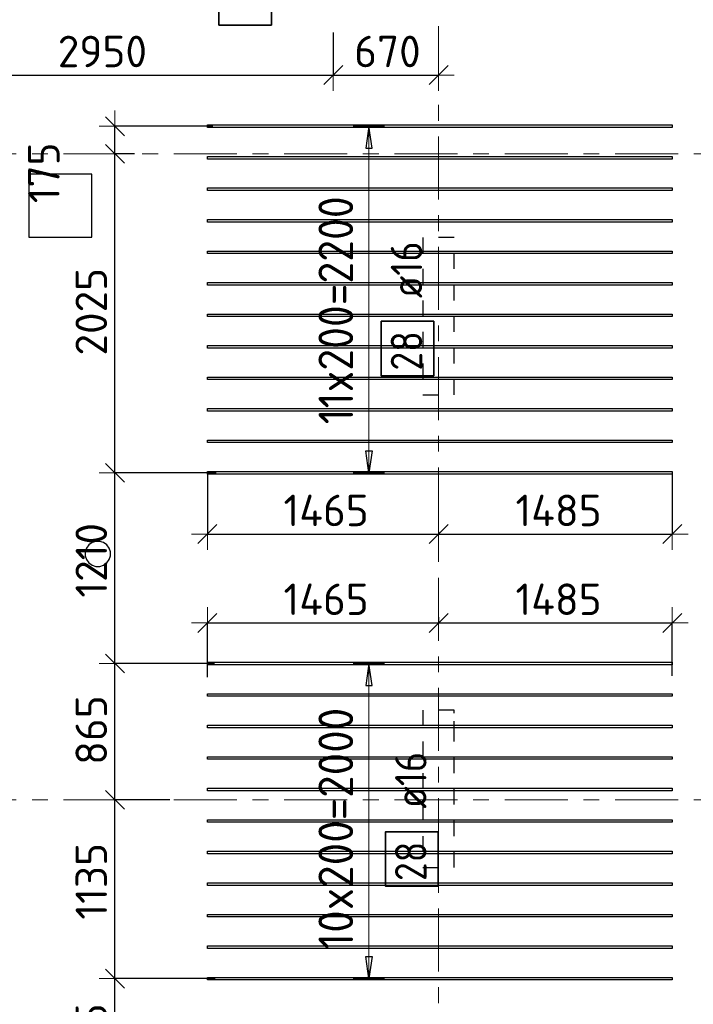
# Model space of a CAD drawing. Header units: metres. Extents: x -38 to 97, y -15 to 21.
# Tile 21 of 89: x 26 to 30, y 2 to 8. Entities that reach past the tile are written whole.
import ezdxf

# ---------------------------------------------------------------- set-up
doc = ezdxf.new("R2010")
doc.units = ezdxf.units.M
doc.header["$PDMODE"] = 65
for name, pattern in [('______11', [0.5, 0.4, -0.05, 0, -0.05]), ('______2', [0.0405, 0.03, -0.0105]), ('______5', [1.1, 0.8, -0.1, 0.1, -0.1])]:
    doc.linetypes.add(name, pattern=pattern)
for name, color, linetype, lineweight in [('XR$2$Осевая линия (1)', 7, '______5', 13), ('XR$4$Перекрытие (1)', 7, 'Continuous', 35), ('XR$4$Размерная линия (1)', 7, 'Continuous', 13)]:
    doc.layers.add(name, color=color, linetype=linetype, lineweight=lineweight)
doc.layers.add('XR$4$Арм.стержн.Доп. Арм верхн.зоны Х', color=7, linetype='Continuous', lineweight=35, true_color=0x8c8cff)
doc.layers.add('XR$5$Стена_ бетон несущ.', color=7, linetype='Continuous', lineweight=70, true_color=0xb4b496)
doc.styles.add('ISOCPEUR', font='txt')
doc.dimstyles.new('DIMSTYLE_3', dxfattribs={"dimtxt": 0.2, "dimasz": 0.2, "dimexe": 0, "dimexo": 0, "dimgap": 0.1, "dimtad": 2, "dimdec": 0, "dimlfac": 1000, "dimrnd": 5, "dimzin": 12, "dimdsep": 46, "dimtxsty": 'ISOCPEUR', "dimblk1": 'ALL_ML_STRICH', "dimblk2": 'ALL_ML_STRICH', "dimsah": 1, "dimcen": 0, "dimclrd": 7, "dimclre": 256, "dimclrt": 7, "dimadec": 0, "dimazin": 0, "dimtfac": 1, "dimtdec": 0, "dimtix": 1, "dimtmove": 2, "dimatfit": 3, "dimfxl": 0, "dimtzin": 0, "dimlwd": 0, "dimlwe": -3, "dimarcsym": 0})
doc.dimstyles.new('DIMSTYLE_33', dxfattribs={"dimtxt": 0.2, "dimasz": 0.2, "dimexe": 0, "dimexo": 0, "dimgap": 0.1, "dimtad": 2, "dimdec": 0, "dimlfac": 1000, "dimrnd": 5, "dimzin": 12, "dimdsep": 46, "dimtxsty": 'ISOCPEUR', "dimblk1": 'ALL_ML_STRICH', "dimblk2": 'ALL_ML_STRICH', "dimsah": 1, "dimcen": 0, "dimclrd": 7, "dimclre": 256, "dimclrt": 7, "dimadec": 0, "dimazin": 0, "dimtfac": 1, "dimtdec": 0, "dimtix": 1, "dimtmove": 2, "dimatfit": 3, "dimfxl": 0, "dimtvp": 1.2, "dimtzin": 0, "dimlwd": 0, "dimlwe": -3, "dimarcsym": 0})

# ---------------------------------------------------------------- blocks, each defined once
blk = doc.blocks.new('ALL_ML_STRICH')
at = {"color": 0, "linetype": 'ByBlock', "lineweight": -2}
for p, q in [((0, -0.5), (0, 0.5)), ((-1, 0), (0.5, 0)), ((-0.3, -0.3), (0.3, 0.3))]:
    blk.add_line(p, q, dxfattribs=at)
blk = doc.blocks.new('*D340')
at = {"layer": 'DEFPOINTS', "color": 7, "linetype": 'Continuous', "lineweight": 13, "transparency": 33554687}
for p in [(28.45, 4.4797), (26.9829, 4.4229), (26.9829, 4.058)]:
    blk.add_point(p, dxfattribs=at)
at = {"layer": 'XR$4$Размерная линия (1)', "color": 9, "linetype": 'Continuous', "lineweight": -2, "true_color": 0xc7c7c7, "transparency": 33554687}
for p, q in [((28.45, 4.4597), (28.45, 4.4229)), ((26.9829, 4.078), (26.9829, 4.4229))]:
    blk.add_line(p, q, dxfattribs=at)
at = {"layer": 'XR$4$Размерная линия (1)', "color": 7, "linetype": 'Continuous', "lineweight": -2, "transparency": 33554687}
blk.add_line((26.9829, 4.4229), (28.45, 4.4229), dxfattribs=at)
at = {"layer": 'XR$4$Размерная линия (1)', "color": 7, "linetype": 'Continuous', "lineweight": 13, "transparency": 33554687, "xscale": 0.2, "yscale": 0.2, "zscale": 0.2, "rotation": 180}
blk.add_blockref('ALL_ML_STRICH', (26.9829, 4.4229), dxfattribs=at)
at = {"layer": 'XR$4$Размерная линия (1)', "color": 7, "linetype": 'Continuous', "lineweight": 13, "transparency": 33554687, "xscale": 0.2, "yscale": 0.2, "zscale": 0.2}
blk.add_blockref('ALL_ML_STRICH', (28.45, 4.4229), dxfattribs=at)
at = {"layer": 'XR$4$Размерная линия (1)', "color": 7, "linetype": 'Continuous', "lineweight": 13, "transparency": 33554687, "insert": (27.7364, 4.5729), "char_height": 0.2, "width": 0.8, "attachment_point": 5, "style": 'ISOCPEUR'}
blk.add_mtext('\\A1;{1465}', dxfattribs=at)
blk = doc.blocks.new('*D341')
at = {"layer": 'DEFPOINTS', "color": 7, "linetype": 'Continuous', "lineweight": 13, "transparency": 33554687}
for p in [(28.45, 4.4797), (28.45, 4.4229), (29.9329, 4.0661)]:
    blk.add_point(p, dxfattribs=at)
at = {"layer": 'XR$4$Размерная линия (1)', "color": 9, "linetype": 'Continuous', "lineweight": -2, "true_color": 0xc7c7c7, "transparency": 33554687}
for p, q in [((28.45, 4.4597), (28.45, 4.4229)), ((29.9329, 4.0861), (29.9329, 4.4229))]:
    blk.add_line(p, q, dxfattribs=at)
at = {"layer": 'XR$4$Размерная линия (1)', "color": 7, "linetype": 'Continuous', "lineweight": -2, "transparency": 33554687}
blk.add_line((28.45, 4.4229), (29.9329, 4.4229), dxfattribs=at)
at = {"layer": 'XR$4$Размерная линия (1)', "color": 7, "linetype": 'Continuous', "lineweight": 13, "transparency": 33554687, "xscale": 0.2, "yscale": 0.2, "zscale": 0.2, "rotation": 180}
blk.add_blockref('ALL_ML_STRICH', (28.45, 4.4229), dxfattribs=at)
at = {"layer": 'XR$4$Размерная линия (1)', "color": 7, "linetype": 'Continuous', "lineweight": 13, "transparency": 33554687, "xscale": 0.2, "yscale": 0.2, "zscale": 0.2}
blk.add_blockref('ALL_ML_STRICH', (29.9329, 4.4229), dxfattribs=at)
at = {"layer": 'XR$4$Размерная линия (1)', "color": 7, "linetype": 'Continuous', "lineweight": 13, "transparency": 33554687, "insert": (29.2114, 4.5729), "char_height": 0.2, "width": 0.8, "attachment_point": 5, "style": 'ISOCPEUR'}
blk.add_mtext('\\A1;{1485}', dxfattribs=at)
blk = doc.blocks.new('*D344')
at = {"layer": 'DEFPOINTS', "color": 7, "linetype": 'Continuous', "lineweight": 13, "transparency": 33554687}
for p in [(26.9829, 5.4018), (26.9829, 4.9868), (28.45, 4.9801)]:
    blk.add_point(p, dxfattribs=at)
at = {"layer": 'XR$4$Размерная линия (1)', "color": 9, "linetype": 'Continuous', "lineweight": -2, "true_color": 0xc7c7c7, "transparency": 33554687}
for p, q in [((26.9829, 5.3818), (26.9829, 4.9868)), ((28.45, 5.0001), (28.45, 4.9868))]:
    blk.add_line(p, q, dxfattribs=at)
at = {"layer": 'XR$4$Размерная линия (1)', "color": 7, "linetype": 'Continuous', "lineweight": -2, "transparency": 33554687}
blk.add_line((26.9829, 4.9868), (28.45, 4.9868), dxfattribs=at)
at = {"layer": 'XR$4$Размерная линия (1)', "color": 7, "linetype": 'Continuous', "lineweight": 13, "transparency": 33554687, "xscale": 0.2, "yscale": 0.2, "zscale": 0.2, "rotation": 180}
blk.add_blockref('ALL_ML_STRICH', (26.9829, 4.9868), dxfattribs=at)
at = {"layer": 'XR$4$Размерная линия (1)', "color": 7, "linetype": 'Continuous', "lineweight": 13, "transparency": 33554687, "xscale": 0.2, "yscale": 0.2, "zscale": 0.2}
blk.add_blockref('ALL_ML_STRICH', (28.45, 4.9868), dxfattribs=at)
at = {"layer": 'XR$4$Размерная линия (1)', "color": 7, "linetype": 'Continuous', "lineweight": 13, "transparency": 33554687, "insert": (27.7364, 5.1368), "char_height": 0.2, "width": 0.8, "attachment_point": 5, "style": 'ISOCPEUR'}
blk.add_mtext('\\A1;{1465}', dxfattribs=at)
blk = doc.blocks.new('*D345')
at = {"layer": 'DEFPOINTS', "color": 7, "linetype": 'Continuous', "lineweight": 13, "transparency": 33554687}
for p in [(29.9329, 5.3937), (28.45, 4.9868), (28.45, 4.9801)]:
    blk.add_point(p, dxfattribs=at)
at = {"layer": 'XR$4$Размерная линия (1)', "color": 9, "linetype": 'Continuous', "lineweight": -2, "true_color": 0xc7c7c7, "transparency": 33554687}
for p, q in [((29.9329, 5.3737), (29.9329, 4.9868)), ((28.45, 5.0001), (28.45, 4.9868))]:
    blk.add_line(p, q, dxfattribs=at)
at = {"layer": 'XR$4$Размерная линия (1)', "color": 7, "linetype": 'Continuous', "lineweight": -2, "transparency": 33554687}
blk.add_line((28.45, 4.9868), (29.9329, 4.9868), dxfattribs=at)
at = {"layer": 'XR$4$Размерная линия (1)', "color": 7, "linetype": 'Continuous', "lineweight": 13, "transparency": 33554687, "xscale": 0.2, "yscale": 0.2, "zscale": 0.2, "rotation": 180}
blk.add_blockref('ALL_ML_STRICH', (28.45, 4.9868), dxfattribs=at)
at = {"layer": 'XR$4$Размерная линия (1)', "color": 7, "linetype": 'Continuous', "lineweight": 13, "transparency": 33554687, "xscale": 0.2, "yscale": 0.2, "zscale": 0.2}
blk.add_blockref('ALL_ML_STRICH', (29.9329, 4.9868), dxfattribs=at)
at = {"layer": 'XR$4$Размерная линия (1)', "color": 7, "linetype": 'Continuous', "lineweight": 13, "transparency": 33554687, "insert": (29.2114, 5.1368), "char_height": 0.2, "width": 0.8, "attachment_point": 5, "style": 'ISOCPEUR'}
blk.add_mtext('\\A1;{1485}', dxfattribs=at)
blk = doc.blocks.new('*D348')
at = {"layer": 'DEFPOINTS', "color": 7, "linetype": 'Continuous', "lineweight": 13, "transparency": 33554687}
for p in [(27.0518, 2.1652), (26.3962, 1.4002), (27.0913, 1.4002)]:
    blk.add_point(p, dxfattribs=at)
at = {"layer": 'XR$4$Размерная линия (1)', "color": 9, "linetype": 'Continuous', "lineweight": -2, "true_color": 0xc7c7c7, "transparency": 33554687}
for p, q in [((27.0318, 2.1652), (26.3962, 2.1652)), ((27.0713, 1.4002), (26.3962, 1.4002))]:
    blk.add_line(p, q, dxfattribs=at)
at = {"layer": 'XR$4$Размерная линия (1)', "color": 7, "linetype": 'Continuous', "lineweight": -2, "transparency": 33554687}
blk.add_line((26.3962, 1.4002), (26.3962, 2.1652), dxfattribs=at)
at = {"layer": 'XR$4$Размерная линия (1)', "color": 7, "linetype": 'Continuous', "lineweight": 13, "transparency": 33554687, "xscale": 0.2, "yscale": 0.2, "zscale": 0.2}
for p, rotation in [((26.3962, 2.1652), 90), ((26.3962, 1.4002), 270)]:
    blk.add_blockref('ALL_ML_STRICH', p, dxfattribs=dict(at, rotation=rotation))
at = {"layer": 'XR$4$Размерная линия (1)', "color": 7, "linetype": 'Continuous', "lineweight": 13, "transparency": 33554687, "insert": (26.2462, 1.7927), "char_height": 0.2, "width": 0.6, "attachment_point": 5, "rotation": 90, "style": 'ISOCPEUR'}
blk.add_mtext('\\A1;{765}', dxfattribs=at)
blk = doc.blocks.new('*D349')
at = {"layer": 'DEFPOINTS', "color": 7, "linetype": 'Continuous', "lineweight": 13, "transparency": 33554687}
for p in [(26.7651, 3.3), (26.3962, 2.1652), (27.0518, 2.1652)]:
    blk.add_point(p, dxfattribs=at)
at = {"layer": 'XR$4$Размерная линия (1)', "color": 9, "linetype": 'Continuous', "lineweight": -2, "true_color": 0xc7c7c7, "transparency": 33554687}
for p, q in [((26.7451, 3.3), (26.3962, 3.3)), ((27.0318, 2.1652), (26.3962, 2.1652))]:
    blk.add_line(p, q, dxfattribs=at)
at = {"layer": 'XR$4$Размерная линия (1)', "color": 7, "linetype": 'Continuous', "lineweight": -2, "transparency": 33554687}
blk.add_line((26.3962, 2.1652), (26.3962, 3.3), dxfattribs=at)
at = {"layer": 'XR$4$Размерная линия (1)', "color": 7, "linetype": 'Continuous', "lineweight": 13, "transparency": 33554687, "xscale": 0.2, "yscale": 0.2, "zscale": 0.2}
for p, rotation in [((26.3962, 3.3), 90), ((26.3962, 2.1652), 270)]:
    blk.add_blockref('ALL_ML_STRICH', p, dxfattribs=dict(at, rotation=rotation))
at = {"layer": 'XR$4$Размерная линия (1)', "color": 7, "linetype": 'Continuous', "lineweight": 13, "transparency": 33554687, "insert": (26.2462, 2.7826), "char_height": 0.2, "width": 0.8, "attachment_point": 5, "rotation": 90, "style": 'ISOCPEUR'}
blk.add_mtext('\\A1;{1135}', dxfattribs=at)
blk = doc.blocks.new('*D350')
at = {"layer": 'DEFPOINTS', "color": 7, "linetype": 'Continuous', "lineweight": 13, "transparency": 33554687}
for p in [(27.0481, 4.1652), (26.3962, 3.3), (26.7651, 3.3)]:
    blk.add_point(p, dxfattribs=at)
at = {"layer": 'XR$4$Размерная линия (1)', "color": 9, "linetype": 'Continuous', "lineweight": -2, "true_color": 0xc7c7c7, "transparency": 33554687}
for p, q in [((27.0281, 4.1652), (26.3962, 4.1652)), ((26.7451, 3.3), (26.3962, 3.3))]:
    blk.add_line(p, q, dxfattribs=at)
at = {"layer": 'XR$4$Размерная линия (1)', "color": 7, "linetype": 'Continuous', "lineweight": -2, "transparency": 33554687}
blk.add_line((26.3962, 3.3), (26.3962, 4.1652), dxfattribs=at)
at = {"layer": 'XR$4$Размерная линия (1)', "color": 7, "linetype": 'Continuous', "lineweight": 13, "transparency": 33554687, "xscale": 0.2, "yscale": 0.2, "zscale": 0.2}
for p, rotation in [((26.3962, 4.1652), 90), ((26.3962, 3.3), 270)]:
    blk.add_blockref('ALL_ML_STRICH', p, dxfattribs=dict(at, rotation=rotation))
at = {"layer": 'XR$4$Размерная линия (1)', "color": 7, "linetype": 'Continuous', "lineweight": 13, "transparency": 33554687, "insert": (26.2462, 3.7426), "char_height": 0.2, "width": 0.6, "attachment_point": 5, "rotation": 90, "style": 'ISOCPEUR'}
blk.add_mtext('\\A1;{865}', dxfattribs=at)
blk = doc.blocks.new('*D351')
at = {"layer": 'DEFPOINTS', "color": 7, "linetype": 'Continuous', "lineweight": 13, "transparency": 33554687}
for p in [(27.0588, 5.3752), (26.3962, 4.1652), (27.0481, 4.1652)]:
    blk.add_point(p, dxfattribs=at)
at = {"layer": 'XR$4$Размерная линия (1)', "color": 9, "linetype": 'Continuous', "lineweight": -2, "true_color": 0xc7c7c7, "transparency": 33554687}
for p, q in [((27.0388, 5.3752), (26.3962, 5.3752)), ((27.0281, 4.1652), (26.3962, 4.1652))]:
    blk.add_line(p, q, dxfattribs=at)
at = {"layer": 'XR$4$Размерная линия (1)', "color": 7, "linetype": 'Continuous', "lineweight": -2, "transparency": 33554687}
blk.add_line((26.3962, 4.1652), (26.3962, 5.3752), dxfattribs=at)
at = {"layer": 'XR$4$Размерная линия (1)', "color": 7, "linetype": 'Continuous', "lineweight": 13, "transparency": 33554687, "xscale": 0.2, "yscale": 0.2, "zscale": 0.2}
for p, rotation in [((26.3962, 5.3752), 90), ((26.3962, 4.1652), 270)]:
    blk.add_blockref('ALL_ML_STRICH', p, dxfattribs=dict(at, rotation=rotation))
at = {"layer": 'XR$4$Размерная линия (1)', "color": 7, "linetype": 'Continuous', "lineweight": 13, "transparency": 33554687, "insert": (26.2462, 4.8202), "char_height": 0.2, "width": 0.8, "attachment_point": 5, "rotation": 90, "style": 'ISOCPEUR'}
blk.add_mtext('\\A1;{1210}', dxfattribs=at)
blk = doc.blocks.new('*D352')
at = {"layer": 'DEFPOINTS', "color": 7, "linetype": 'Continuous', "lineweight": 13, "transparency": 33554687}
for p in [(26.5401, 7.4), (26.3962, 5.3752), (27.0588, 5.3752)]:
    blk.add_point(p, dxfattribs=at)
at = {"layer": 'XR$4$Размерная линия (1)', "color": 9, "linetype": 'Continuous', "lineweight": -2, "true_color": 0xc7c7c7, "transparency": 33554687}
for p, q in [((26.5201, 7.4), (26.3962, 7.4)), ((27.0388, 5.3752), (26.3962, 5.3752))]:
    blk.add_line(p, q, dxfattribs=at)
at = {"layer": 'XR$4$Размерная линия (1)', "color": 7, "linetype": 'Continuous', "lineweight": -2, "transparency": 33554687}
blk.add_line((26.3962, 5.3752), (26.3962, 7.4), dxfattribs=at)
at = {"layer": 'XR$4$Размерная линия (1)', "color": 7, "linetype": 'Continuous', "lineweight": 13, "transparency": 33554687, "xscale": 0.2, "yscale": 0.2, "zscale": 0.2}
for p, rotation in [((26.3962, 7.4), 90), ((26.3962, 5.3752), 270)]:
    blk.add_blockref('ALL_ML_STRICH', p, dxfattribs=dict(at, rotation=rotation))
at = {"layer": 'XR$4$Размерная линия (1)', "color": 7, "linetype": 'Continuous', "lineweight": 13, "transparency": 33554687, "insert": (26.2462, 6.3976), "char_height": 0.2, "width": 0.8, "attachment_point": 5, "rotation": 90, "style": 'ISOCPEUR'}
blk.add_mtext('\\A1;{2025}', dxfattribs=at)
blk = doc.blocks.new('*D353')
at = {"layer": 'DEFPOINTS', "color": 7, "linetype": 'Continuous', "lineweight": 13, "transparency": 33554687}
for p in [(27.0383, 7.5752), (26.3962, 7.4), (26.5401, 7.4)]:
    blk.add_point(p, dxfattribs=at)
at = {"layer": 'XR$4$Размерная линия (1)', "color": 9, "linetype": 'Continuous', "lineweight": -2, "true_color": 0xc7c7c7, "transparency": 33554687}
for p, q in [((27.0183, 7.5752), (26.3962, 7.5752)), ((26.5201, 7.4), (26.3962, 7.4))]:
    blk.add_line(p, q, dxfattribs=at)
at = {"layer": 'XR$4$Размерная линия (1)', "color": 7, "linetype": 'Continuous', "lineweight": -2, "transparency": 33554687}
blk.add_line((26.3962, 7.4), (26.3962, 7.5752), dxfattribs=at)
at = {"layer": 'XR$4$Размерная линия (1)', "color": 7, "linetype": 'Continuous', "lineweight": 13, "transparency": 33554687, "xscale": 0.2, "yscale": 0.2, "zscale": 0.2}
for p, rotation in [((26.3962, 7.5752), 90), ((26.3962, 7.4), 270)]:
    blk.add_blockref('ALL_ML_STRICH', p, dxfattribs=dict(at, rotation=rotation))
at = {"layer": 'XR$4$Размерная линия (1)', "color": 7, "linetype": 'Continuous', "lineweight": 13, "transparency": 33554687, "insert": (25.9451, 7.279), "char_height": 0.2, "width": 0.6, "attachment_point": 5, "rotation": 90, "style": 'ISOCPEUR'}
blk.add_mtext('\\A1;{175}', dxfattribs=at)
blk = doc.blocks.new('*D354')
at = {"layer": 'DEFPOINTS', "color": 7, "linetype": 'Continuous', "lineweight": 13, "transparency": 33554687}
for p in [(24.8317, 8.2436), (27.7817, 8.1901), (24.8317, 7.8997)]:
    blk.add_point(p, dxfattribs=at)
at = {"layer": 'XR$4$Размерная линия (1)', "color": 9, "linetype": 'Continuous', "lineweight": -2, "true_color": 0xc7c7c7, "transparency": 33554687}
for p, q in [((24.8317, 8.2236), (24.8317, 7.8997)), ((27.7817, 8.1701), (27.7817, 7.8997))]:
    blk.add_line(p, q, dxfattribs=at)
at = {"layer": 'XR$4$Размерная линия (1)', "color": 7, "linetype": 'Continuous', "lineweight": -2, "transparency": 33554687}
blk.add_line((24.8317, 7.8997), (27.7817, 7.8997), dxfattribs=at)
at = {"layer": 'XR$4$Размерная линия (1)', "color": 7, "linetype": 'Continuous', "lineweight": 13, "transparency": 33554687, "xscale": 0.2, "yscale": 0.2, "zscale": 0.2, "rotation": 180}
blk.add_blockref('ALL_ML_STRICH', (24.8317, 7.8997), dxfattribs=at)
at = {"layer": 'XR$4$Размерная линия (1)', "color": 7, "linetype": 'Continuous', "lineweight": 13, "transparency": 33554687, "xscale": 0.2, "yscale": 0.2, "zscale": 0.2}
blk.add_blockref('ALL_ML_STRICH', (27.7817, 7.8997), dxfattribs=at)
at = {"layer": 'XR$4$Размерная линия (1)', "color": 7, "linetype": 'Continuous', "lineweight": 13, "transparency": 33554687, "insert": (26.3167, 8.0497), "char_height": 0.2, "width": 0.8, "attachment_point": 5, "style": 'ISOCPEUR'}
blk.add_mtext('\\A1;{2950}', dxfattribs=at)
blk = doc.blocks.new('*D355')
at = {"layer": 'DEFPOINTS', "color": 7, "linetype": 'Continuous', "lineweight": 13, "transparency": 33554687}
for p in [(27.7817, 8.1901), (27.7817, 7.8997), (28.45, 7.8961)]:
    blk.add_point(p, dxfattribs=at)
at = {"layer": 'XR$4$Размерная линия (1)', "color": 9, "linetype": 'Continuous', "lineweight": -2, "true_color": 0xc7c7c7, "transparency": 33554687}
for p, q in [((27.7817, 8.1701), (27.7817, 7.8997)), ((28.45, 7.8997), (28.45, 7.8997))]:
    blk.add_line(p, q, dxfattribs=at)
at = {"layer": 'XR$4$Размерная линия (1)', "color": 7, "linetype": 'Continuous', "lineweight": -2, "transparency": 33554687}
blk.add_line((27.7817, 7.8997), (28.45, 7.8997), dxfattribs=at)
at = {"layer": 'XR$4$Размерная линия (1)', "color": 7, "linetype": 'Continuous', "lineweight": 13, "transparency": 33554687, "xscale": 0.2, "yscale": 0.2, "zscale": 0.2, "rotation": 180}
blk.add_blockref('ALL_ML_STRICH', (27.7817, 7.8997), dxfattribs=at)
at = {"layer": 'XR$4$Размерная линия (1)', "color": 7, "linetype": 'Continuous', "lineweight": 13, "transparency": 33554687, "xscale": 0.2, "yscale": 0.2, "zscale": 0.2}
blk.add_blockref('ALL_ML_STRICH', (28.45, 7.8997), dxfattribs=at)
at = {"layer": 'XR$4$Размерная линия (1)', "color": 7, "linetype": 'Continuous', "lineweight": 13, "transparency": 33554687, "insert": (28.1258, 8.0497), "char_height": 0.2, "width": 0.6, "attachment_point": 5, "style": 'ISOCPEUR'}
blk.add_mtext('\\A1;{670}', dxfattribs=at)

msp = doc.modelspace()

# ---------------------------------------------------------------- linework, layer by layer
at = {"layer": 'XR$2$Осевая линия (1)', "color": 253, "linetype": '______11', "lineweight": 13, "true_color": 0xa0a0a0, "transparency": 33554687}
for p, q in [((28.45, -3.39), (28.45, 8.92)), ((-2.63, 7.4), (62.6, 7.4)), ((-2.63, 3.3), (62.6, 3.3))]:
    msp.add_line(p, q, dxfattribs=at)
at = {"layer": 'XR$4$Арм.стержн.Доп. Арм верхн.зоны Х', "color": 253, "linetype": 'Continuous', "lineweight": -3, "true_color": 0xa0a0a0, "transparency": 33554687}
for p, q in [((28.0078, 7.5752), (27.9078, 7.5752)), ((28.0078, 7.5752), (28.1078, 7.5752)), ((28.0078, 5.3752), (27.9078, 5.3752)), ((28.0078, 5.3752), (28.1078, 5.3752)), ((28.0078, 4.1652), (27.9078, 4.1652)), ((28.0078, 4.1652), (28.1078, 4.1652)), ((28.0078, 2.1652), (27.9078, 2.1652)), ((28.0078, 2.1652), (28.1078, 2.1652))]:
    msp.add_line(p, q, dxfattribs=at)
at = {"layer": 'XR$4$Арм.стержн.Доп. Арм верхн.зоны Х', "color": 7, "linetype": 'Continuous', "lineweight": 25, "transparency": 33554687}
for p, q in [((28.0078, 7.5752), (27.9878, 7.4352)), ((28.0278, 7.4352), (28.0078, 7.5752)), ((27.9878, 7.4352), (28.0278, 7.4352)), ((28.0078, 5.3752), (27.9878, 5.5152)), ((27.9878, 5.5152), (28.0278, 5.5152)), ((28.0278, 5.5152), (28.0078, 5.3752)), ((28.0078, 4.1652), (27.9878, 4.0252)), ((28.0278, 4.0252), (28.0078, 4.1652)), ((27.9878, 4.0252), (28.0278, 4.0252)), ((28.0078, 2.1652), (27.9878, 2.3052)), ((27.9878, 2.3052), (28.0278, 2.3052)), ((28.0278, 2.3052), (28.0078, 2.1652))]:
    msp.add_line(p, q, dxfattribs=at)
at = {"layer": 'XR$4$Арм.стержн.Доп. Арм верхн.зоны Х', "color": 7, "linetype": 'Continuous', "lineweight": 13, "transparency": 33554687}
for p, q in [((28.0078, 7.5752), (28.0078, 7.5752)), ((28.0078, 5.3752), (28.0078, 7.5752)), ((28.0078, 5.3752), (28.0078, 5.3752)), ((28.0078, 4.1652), (28.0078, 4.1652)), ((28.0078, 2.1652), (28.0078, 4.1652)), ((28.0078, 2.1652), (28.0078, 2.1652))]:
    msp.add_line(p, q, dxfattribs=at)
at = {"layer": 'XR$4$Арм.стержн.Доп. Арм верхн.зоны Х', "color": 7, "linetype": 'Continuous', "lineweight": 35, "transparency": 33554687}
for points in [[(27.3899, 8.2171), (27.3899, 8.5638), (27.0565, 8.5638), (27.0565, 8.2171), (27.3899, 8.2171)], [(28.4199, 5.9908), (28.4199, 6.3375), (28.0866, 6.3375), (28.0866, 5.9908), (28.4199, 5.9908)], [(28.4469, 2.751), (28.4469, 3.0977), (28.1136, 3.0977), (28.1136, 2.751), (28.4469, 2.751)]]:
    msp.add_lwpolyline(points, dxfattribs=at)
at = {"layer": 'XR$4$Арм.стержн.Доп. Арм верхн.зоны Х', "color": 7, "linetype": 'Continuous', "lineweight": 25, "transparency": 33554687}
for points in [[(29.9329, 7.5672), (26.9829, 7.5672), (26.9829, 7.5832), (29.9329, 7.5832), (29.9329, 7.5672)], [(29.9329, 7.3672), (26.9829, 7.3672), (26.9829, 7.3832), (29.9329, 7.3832), (29.9329, 7.3672)], [(29.9329, 7.1672), (26.9829, 7.1672), (26.9829, 7.1832), (29.9329, 7.1832), (29.9329, 7.1672)], [(29.9329, 6.9672), (26.9829, 6.9672), (26.9829, 6.9832), (29.9329, 6.9832), (29.9329, 6.9672)], [(29.9329, 6.7672), (26.9829, 6.7672), (26.9829, 6.7832), (29.9329, 6.7832), (29.9329, 6.7672)], [(29.9329, 6.5672), (26.9829, 6.5672), (26.9829, 6.5832), (29.9329, 6.5832), (29.9329, 6.5672)], [(29.9329, 6.3672), (26.9829, 6.3672), (26.9829, 6.3832), (29.9329, 6.3832), (29.9329, 6.3672)], [(29.9329, 6.1672), (26.9829, 6.1672), (26.9829, 6.1832), (29.9329, 6.1832), (29.9329, 6.1672)], [(29.9329, 5.9672), (26.9829, 5.9672), (26.9829, 5.9832), (29.9329, 5.9832), (29.9329, 5.9672)], [(29.9329, 5.7672), (26.9829, 5.7672), (26.9829, 5.7832), (29.9329, 5.7832), (29.9329, 5.7672)], [(29.9329, 5.5672), (26.9829, 5.5672), (26.9829, 5.5832), (29.9329, 5.5832), (29.9329, 5.5672)], [(29.9329, 5.3672), (26.9829, 5.3672), (26.9829, 5.3832), (29.9329, 5.3832), (29.9329, 5.3672)], [(29.9329, 4.1572), (26.9829, 4.1572), (26.9829, 4.1732), (29.9329, 4.1732), (29.9329, 4.1572)], [(29.9329, 3.9572), (26.9829, 3.9572), (26.9829, 3.9732), (29.9329, 3.9732), (29.9329, 3.9572)], [(29.9329, 3.7572), (26.9829, 3.7572), (26.9829, 3.7732), (29.9329, 3.7732), (29.9329, 3.7572)], [(29.9329, 3.5572), (26.9829, 3.5572), (26.9829, 3.5732), (29.9329, 3.5732), (29.9329, 3.5572)], [(29.9329, 3.3572), (26.9829, 3.3572), (26.9829, 3.3732), (29.9329, 3.3732), (29.9329, 3.3572)], [(29.9329, 3.1572), (26.9829, 3.1572), (26.9829, 3.1732), (29.9329, 3.1732), (29.9329, 3.1572)], [(29.9329, 2.9572), (26.9829, 2.9572), (26.9829, 2.9732), (29.9329, 2.9732), (29.9329, 2.9572)], [(29.9329, 2.7572), (26.9829, 2.7572), (26.9829, 2.7732), (29.9329, 2.7732), (29.9329, 2.7572)], [(29.9329, 2.5572), (26.9829, 2.5572), (26.9829, 2.5732), (29.9329, 2.5732), (29.9329, 2.5572)], [(29.9329, 2.3572), (26.9829, 2.3572), (26.9829, 2.3732), (29.9329, 2.3732), (29.9329, 2.3572)], [(29.9329, 2.1572), (26.9829, 2.1572), (26.9829, 2.1732), (29.9329, 2.1732), (29.9329, 2.1572)]]:
    msp.add_lwpolyline(points, dxfattribs=at)
at = {"layer": 'XR$4$Перекрытие (1)', "color": 7, "linetype": 'Continuous', "lineweight": 25, "transparency": 33554687}
for p, q in [((25.8501, 7.2702), (25.8501, 6.8702)), ((26.2501, 7.2702), (25.8501, 7.2702)), ((26.2501, 6.8702), (26.2501, 7.2702)), ((25.8501, 6.8702), (26.2501, 6.8702)), ((26.2754, 4.9406), (26.2514, 4.9328)), ((26.3006, 4.9406), (26.2754, 4.9406)), ((26.3246, 4.9328), (26.3006, 4.9406)), ((26.2162, 4.8976), (26.2084, 4.8736)), ((26.231, 4.918), (26.2162, 4.8976)), ((26.2514, 4.9328), (26.231, 4.918)), ((26.3451, 4.918), (26.3246, 4.9328)), ((26.3599, 4.8976), (26.3451, 4.918)), ((26.3677, 4.8736), (26.3599, 4.8976)), ((26.2084, 4.8736), (26.2084, 4.8483)), ((26.2084, 4.8483), (26.2162, 4.8243)), ((26.2162, 4.8243), (26.231, 4.8039)), ((26.3451, 4.8039), (26.3599, 4.8243)), ((26.3599, 4.8243), (26.3677, 4.8483)), ((26.3677, 4.8483), (26.3677, 4.8736)), ((26.231, 4.8039), (26.2514, 4.7891)), ((26.2514, 4.7891), (26.2754, 4.7813)), ((26.2754, 4.7813), (26.3006, 4.7813)), ((26.3006, 4.7813), (26.3246, 4.7891)), ((26.3246, 4.7891), (26.3451, 4.8039))]:
    msp.add_line(p, q, dxfattribs=at)
at = {"layer": 'XR$5$Стена_ бетон несущ.', "color": 253, "linetype": '______2', "lineweight": -3, "true_color": 0xa0a0a0, "transparency": 33554687}
for p, q in [((28.55, 6.87), (28.35, 6.87)), ((28.35, 6.87), (28.35, 5.87)), ((28.55, 5.87), (28.55, 6.87)), ((28.35, 5.87), (28.55, 5.87)), ((28.55, 3.87), (28.35, 3.87)), ((28.35, 3.87), (28.35, 2.87)), ((28.55, 3.85), (28.55, 3.87)), ((28.55, 3.7), (28.55, 3.85)), ((28.55, 2.87), (28.55, 3.7)), ((28.35, 2.87), (28.55, 2.87))]:
    msp.add_line(p, q, dxfattribs=at)

# ---------------------------------------------------------------- texts
at = {"layer": 'XR$4$Арм.стержн.Доп. Арм верхн.зоны Х', "color": 7, "linetype": 'Continuous', "lineweight": 13, "transparency": 33554687, "char_height": 0.22, "attachment_point": 7, "rotation": 90, "style": 'ISOCPEUR'}
for s, insert, width in [('\\W0.92;11x200=2200', (27.9078, 5.6832), 1.706474), ('\\W0.95;10x200=2000', (27.9078, 2.3512), 1.753129)]:
    msp.add_mtext(s, dxfattribs=dict(at, insert=insert, width=width))
at = {"layer": 'XR$4$Арм.стержн.Доп. Арм верхн.зоны Х', "color": 7, "linetype": 'Continuous', "lineweight": 25, "transparency": 33554687, "char_height": 0.2, "attachment_point": 7, "rotation": 90, "style": 'ISOCPEUR'}
for s, insert, width in [('\\W0.89; ø16 ', (28.3466, 6.3708), 0.749105), ('\\W0.87;28', (28.3466, 6.0242), 0.367208), ('\\W0.89; ø16 ', (28.3736, 3.131), 0.749105), ('\\W0.87;28', (28.3736, 2.7844), 0.367208)]:
    msp.add_mtext(s, dxfattribs=dict(at, insert=insert, width=width))

# ---------------------------------------------------------------- dimensions: what is measured, and where the dimension line sits
at = {"layer": 'XR$4$Размерная линия (1)', "color": 7, "linetype": 'Continuous', "lineweight": 13, "transparency": 33554687}
for base, p1, p2, picture, middle in [((27.7817, 7.8997), (24.8317, 8.2236), (27.7817, 8.1701), '*D354', (26.3167, 8.0497)), ((28.45, 7.8997), (27.7817, 8.1701), (28.45, 7.8997), '*D355', (28.1258, 8.0497)), ((28.45, 4.9868), (26.9829, 5.3818), (28.45, 5.0001), '*D344', (27.7364, 5.1368)), ((29.9329, 4.9868), (28.45, 5.0001), (29.9329, 5.3737), '*D345', (29.2114, 5.1368)), ((28.45, 4.4229), (26.9829, 4.078), (28.45, 4.4597), '*D340', (27.7364, 4.5729)), ((29.9329, 4.4229), (28.45, 4.4597), (29.9329, 4.0861), '*D341', (29.2114, 4.5729))]:
    dim = msp.add_linear_dim(base=base, p1=p1, p2=p2, dimstyle='DIMSTYLE_3', override={"dimpost": '<>', "dimclrd": 7, "dimclre": 9, "dimclrt": 7, "dimlwd": 0, "dimlwe": 65533}, dxfattribs=at)
    dim.commit()
    dim.dimension.update_dxf_attribs({"geometry": picture, "text_midpoint": middle, "dimtype": 160})
for base, p1, p2, dimstyle, picture, middle in [((26.3962, 7.5752), (26.5201, 7.4), (27.0183, 7.5752), 'DIMSTYLE_33', '*D353', (25.9451, 7.279)), ((26.3962, 7.4), (27.0388, 5.3752), (26.5201, 7.4), 'DIMSTYLE_3', '*D352', (26.2462, 6.3976)), ((26.3962, 5.3752), (27.0281, 4.1652), (27.0388, 5.3752), 'DIMSTYLE_3', '*D351', (26.2462, 4.8202)), ((26.3962, 4.1652), (26.7451, 3.3), (27.0281, 4.1652), 'DIMSTYLE_3', '*D350', (26.2462, 3.7426)), ((26.3962, 3.3), (27.0318, 2.1652), (26.7451, 3.3), 'DIMSTYLE_3', '*D349', (26.2462, 2.7826)), ((26.3962, 2.1652), (27.0713, 1.4002), (27.0318, 2.1652), 'DIMSTYLE_3', '*D348', (26.2462, 1.7927))]:
    dim = msp.add_linear_dim(base=base, p1=p1, p2=p2, angle=90, dimstyle=dimstyle, override={"dimpost": '<>', "dimclrd": 7, "dimclre": 9, "dimclrt": 7, "dimlwd": 0, "dimlwe": 65533}, dxfattribs=at)
    dim.commit()
    dim.dimension.update_dxf_attribs({"geometry": picture, "text_midpoint": middle, "dimtype": 160})

doc.saveas('drawing.dxf')
